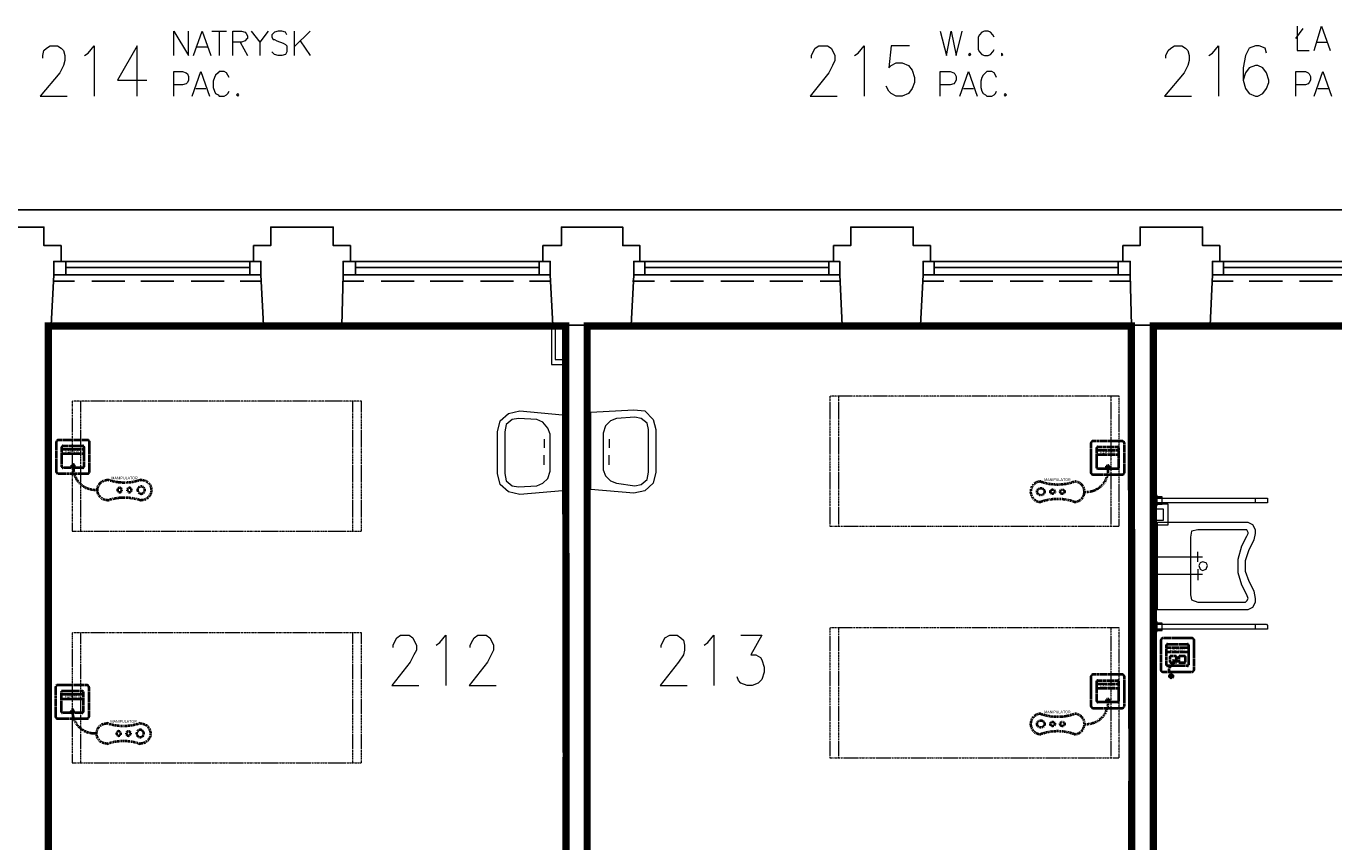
# Model space of a CAD drawing. Header units: millimetres. Extents: x 1 to 17496, y 1 to 30809.
# Tile 215 of 256: x 12079 to 12977, y 22100 to 22660. Entities that reach past the tile are written whole.
import ezdxf
from ezdxf.enums import TextEntityAlignment as Align

# ---------------------------------------------------------------- set-up
doc = ezdxf.new("R2010")
doc.units = ezdxf.units.MM
doc.linetypes.add('BORDER', pattern=[1.75, 0.5, -0.25, 0.5, -0.25, 0, -0.25])
doc.linetypes.add('CENTER', pattern=[2, 1.25, -0.25, 0.25, -0.25])
for name, color, linetype, lineweight in [('0_Przyz_FAP3002', 1, 'CENTER', 40), ('0_Przyz_FAP3010', 1, 'CENTER', 40), ('0_Przyz_Manipulator', 1, 'BORDER', 40), ('0_Przyz_Sala chorych', 5, 'BORDER', 40), ('0_Przyz_WC pacjenta', 30, 'CENTER', 40), ('0_Przyz_łóżko', 150, 'BORDER', 40)]:
    doc.layers.add(name, color=color, linetype=linetype, lineweight=lineweight)
for name, color, linetype in [('2DE_TXTMARK', 41, 'Continuous'), ('2DE_TXTNUM', 11, 'Continuous'), ('Opisy', 255, 'Continuous'), ('PDF _Geometria', 7, 'Continuous')]:
    doc.layers.add(name, color=color, linetype=linetype)
doc.styles.add('CP_ATTR', font='ARIAL.TTF')
doc.styles.add('CP_ELATT', font='ARIAL.TTF')

# ---------------------------------------------------------------- blocks, each defined once
blk = doc.blocks.new('2de_abb_sig_045_1psoxj')
blk.add_lwpolyline([(0, 20), (0, 0, 0.414214), (1.5, -1.5), (21.5, -1.5, 0.414214), (23, 0), (23, 20, 0.414214), (21.5, 21.5), (1.5, 21.5, 0.414214)], format="xyb", close=True)
at = {"flags": 128}
for points in [[(4, 3.1), (4, 16.9)], [(4.6, 17.5), (18.4, 17.5)], [(19, 16.9), (19, 3.1)], [(18.4, 2.5), (4.6, 2.5)]]:
    blk.add_lwpolyline(points, dxfattribs=at)
for centre, start, end in [((4.6, 16.9), 90, 180), ((18.4, 16.9), 0, 90), ((4.6, 3.1), 180, 270), ((18.4, 3.1), 270, 0)]:
    blk.add_arc(centre, 0.6, start, end)
at = {"linetype": 'Continuous', "style": 'CP_ATTR', "flags": 9}
for tag in ['NAME', 'ARTICLE', 'MARK2', 'OTHER1', 'PRODUCT-TYPE', 'ORDER-NO', 'PRODUCER', 'VOLTAGE', 'CURRENT', 'POWER', 'CHARACTER', 'IP', 'OTHER', 'LINK', 'WEIGHT', 'NUMBER', 'GROUP', 'FUNCTION', 'EL-STATUS']:
    blk.add_attdef(tag, text='', height=0.00005, dxfattribs=at).set_placement((0, 0), align=Align.MIDDLE_LEFT)
at = {"layer": '2DE_TXTMARK', "linetype": 'ByBlock', "style": 'CP_ATTR', "width": 0.8, "flags": 8}
blk.add_attdef('MARK1', text='', height=1.8, dxfattribs=at).set_placement((11.5, 27), align=Align.CENTER)
at = {"layer": '2DE_TXTNUM', "style": 'CP_ELATT', "width": 0.8}
blk.add_attdef('TAG', text='', height=2.5, dxfattribs=at).set_placement((11.5, 23), align=Align.CENTER)
blk = doc.blocks.new('2de_abb_sig_011_53jswgj')
blk.add_hatch(color=256).paths.add_polyline_path([(4.43, -14.56, 0.52796), (2.73, -13.39, 1.894083)])
for p, q in [((15, 5), (0, 5)), ((15, 2), (0, 2)), ((2.32, -1.2), (2.32, -4.8)), ((6.38, -0.75), (2.76, -0.75)), ((2.77, -5.25), (6.37, -5.25)), ((4.46, -6.18), (2.81, -7.85)), ((6.82, -4.8), (6.82, -1.2)), ((6.82, -4.35), (6.82, -4.35)), ((8.47, -1.2), (8.47, -4.8)), ((12.53, -0.75), (8.91, -0.75)), ((8.92, -5.25), (12.52, -5.25)), ((12.97, -4.8), (12.97, -1.2)), ((12.97, -4.35), (12.97, -4.35)), ((1.71, -10.8), (3.18, -14.56))]:
    blk.add_line(p, q)
at = {"flags": 128}
for points in [[(0, -6.9), (0, 6.9)], [(0.6, 7.5), (14.4, 7.5)], [(15, 6.9), (15, -6.9)], [(14.4, -7.5), (0.6, -7.5)]]:
    blk.add_lwpolyline(points, dxfattribs=at)
blk.add_circle((3.18, -14.56), 1.25)
for centre, radius, start, end in [((0.6, 6.9), 0.6, 90, 180), ((14.4, 6.9), 0.6, 0, 90), ((0.6, -6.9), 0.6, 180, 270), ((3.91, -9.94), 2.36, 117.73799, 201.32906), ((2.77, -1.2), 0.45, 88.75983, 180), ((2.77, -4.8), 0.45, 180, 270), ((2.77, -4.52), 2.36, 315.55137, 40.26904), ((6.37, -1.2), 0.45, 0, 91.24017), ((6.37, -4.8), 0.45, 270, 0), ((8.92, -1.2), 0.45, 88.75983, 180), ((8.92, -4.8), 0.45, 180, 270), ((12.52, -1.2), 0.45, 0, 91.24017), ((12.52, -4.8), 0.45, 270, 0), ((14.4, -6.9), 0.6, 270, 0)]:
    blk.add_arc(centre, radius, start, end)
at = {"linetype": 'Continuous', "style": 'CP_ATTR', "flags": 9}
for tag in ['NAME', 'ARTICLE', 'MARK2', 'OTHER1', 'PRODUCT-TYPE', 'ORDER-NO', 'PRODUCER', 'VOLTAGE', 'CURRENT', 'POWER', 'CHARACTER', 'IP', 'OTHER', 'LINK', 'WEIGHT', 'NUMBER', 'GROUP', 'FUNCTION', 'EL-STATUS']:
    blk.add_attdef(tag, text='', height=0.00005, dxfattribs=at).set_placement((0, -6.9), align=Align.MIDDLE_LEFT)
at = {"layer": '2DE_TXTMARK', "linetype": 'ByBlock', "style": 'CP_ATTR', "width": 0.8, "flags": 8}
blk.add_attdef('MARK1', text='', height=1.8, dxfattribs=at).set_placement((7.5, 3.5), align=Align.MIDDLE_CENTER)
at = {"layer": '2DE_TXTNUM', "style": 'CP_ELATT', "width": 0.8}
blk.add_attdef('TAG', text='', height=2.5, dxfattribs=at).set_placement((7.5, 9), align=Align.CENTER)
blk = doc.blocks.new('2de_abb_sig_012_53oms7o')
at = {"layer": '0_Przyz_FAP3010', "color": 1}
for p, q in [((15, 5), (0, 5)), ((15, 2), (0, 2)), ((6.68, -7.5), (6.68, -5.79)), ((8.63, -7.5), (8.63, -5.79))]:
    blk.add_line(p, q, dxfattribs=at)
at = {"layer": '0_Przyz_FAP3010', "color": 1, "flags": 128}
for points in [[(0, -6.9), (0, 6.9)], [(0.6, 7.5), (14.4, 7.5)], [(15, 6.9), (15, -6.9)], [(14.4, -7.5), (0.6, -7.5)]]:
    blk.add_lwpolyline(points, dxfattribs=at)
at = {"layer": '0_Przyz_FAP3010', "color": 1}
for centre, radius, start, end in [((0.6, 6.9), 0.6, 90, 180), ((14.4, 6.9), 0.6, 0, 90), ((0.6, -6.9), 0.6, 180, 270), ((7.65, -6.54), 1.23, 37.66917, 142.33083), ((14.4, -6.9), 0.6, 270, 0)]:
    blk.add_arc(centre, radius, start, end, dxfattribs=at)
at = {"layer": '0_Przyz_FAP3010', "color": 1, "style": 'CP_ELATT', "width": 0.8}
blk.add_attdef('TAG', text='', height=2.5, dxfattribs=at).set_placement((7.5, 9), align=Align.CENTER)
at = {"layer": '0_Przyz_FAP3010', "color": 1, "linetype": 'ByBlock', "style": 'CP_ATTR', "width": 0.8, "flags": 8}
blk.add_attdef('MARK1', text='', height=1.8, dxfattribs=at).set_placement((7.5, 3.5), align=Align.MIDDLE_CENTER)
at = {"layer": '0_Przyz_FAP3010', "color": 1, "linetype": 'Continuous', "style": 'CP_ATTR', "flags": 9}
for tag in ['NAME', 'ARTICLE', 'MARK2', 'OTHER1', 'PRODUCT-TYPE', 'ORDER-NO', 'PRODUCER', 'VOLTAGE', 'CURRENT', 'POWER', 'CHARACTER', 'IP', 'OTHER', 'LINK', 'WEIGHT', 'NUMBER', 'GROUP', 'FUNCTION', 'EL-STATUS']:
    blk.add_attdef(tag, text='', height=0.00005, dxfattribs=at).set_placement((0, -6.9), align=Align.MIDDLE_LEFT)
blk = doc.blocks.new('2de_abb_sig_n52_f0txfx9')
for centre, radius in [((-46.34, -15.39), 2.5), ((-38.25, -15.39), 1.5), ((-31.53, -15.39), 1.5)]:
    blk.add_circle(centre, radius)
for centre, radius, start, end in [((-15.05, -0.39), 15.06, 265.11181, 1.48602), ((-46.34, -15.39), 7, 90, 270), ((-34.83, 24.3), 34.66, 250.62217, 289.37783), ((-23.33, -15.39), 7, 270, 90), ((-34.83, -55.09), 34.66, 70.62217, 109.37783)]:
    blk.add_arc(centre, radius, start, end)
at = {"linetype": 'Continuous', "style": 'CP_ATTR', "flags": 9}
for tag in ['ARTICLE', 'NAME', 'EL-STATUS', 'FUNCTION', 'GROUP', 'NUMBER', 'WEIGHT', 'LINK', 'OTHER', 'IP', 'CHARACTER', 'POWER', 'CURRENT', 'VOLTAGE', 'PRODUCER', 'ORDER-NO', 'PRODUCT-TYPE', 'OTHER1', 'MARK2']:
    blk.add_attdef(tag, text='', height=0.00005, dxfattribs=at).set_placement((-46.34, -22.39), align=Align.MIDDLE_LEFT)
at = {"layer": '2DE_TXTMARK', "linetype": 'ByBlock', "style": 'CP_ATTR', "width": 0.8, "flags": 8}
blk.add_attdef('MARK1', text='', height=1.8, dxfattribs=at).set_placement((-34.94, -7.09), align=Align.MIDDLE_CENTER)
at = {"layer": '2DE_TXTNUM', "style": 'CP_ELATT', "width": 0.8}
blk.add_attdef('TAG', text='', height=2.5, dxfattribs=at).set_placement((-34.94, -4.09), align=Align.CENTER)

msp = doc.modelspace()

# ---------------------------------------------------------------- linework, layer by layer
at = {"layer": '0_Przyz_Sala chorych', "ltscale": 500, "const_width": 5}
for points in [[(12216.02, 21925.03), (12094.18, 21925.03), (12094.18, 22454.31), (12449.41, 22454.31), (12449.82, 22160.79), (12449.79, 21924.12), (12216, 21924.12)], [(12586.1, 21925.03), (12464.26, 21925.03), (12464.26, 22454.31), (12837.98, 22454.31), (12838.39, 22160.79), (12838.1, 21924.12), (12586.08, 21924.12)]]:
    msp.add_lwpolyline(points, close=True, dxfattribs=at)
at = {"layer": '0_Przyz_WC pacjenta', "ltscale": 500, "const_width": 5}
msp.add_lwpolyline([(13017.56, 21789.69), (12853.21, 21789.69), (12853.21, 22454.31), (13251.84, 22454.31), (13252.25, 22160.79), (13252.25, 22029.36), (13017.54, 22029.36)], close=True, dxfattribs=at)
at = {"layer": '0_Przyz_łóżko', "lineweight": 18}
for points in [[(12309.26, 22313.38), (12309.26, 22402.65), (12110.5, 22402.65), (12110.5, 22313.38)], [(12829.76, 22316.75), (12829.76, 22406.02), (12630.99, 22406.02), (12630.99, 22316.75)], [(12309.26, 22154.2), (12309.26, 22243.47), (12110.5, 22243.47), (12110.5, 22154.2)], [(12829.76, 22157.57), (12829.76, 22246.84), (12630.99, 22246.84), (12630.99, 22157.57)]]:
    msp.add_lwpolyline(points, close=True, dxfattribs=at)
for points in [[(12116.39, 22313.38), (12116.39, 22402.65)], [(12303.37, 22313.38), (12303.37, 22402.65)], [(12636.89, 22406.02), (12636.89, 22316.75)], [(12823.86, 22406.02), (12823.86, 22316.75)], [(12116.39, 22154.2), (12116.39, 22243.47)], [(12303.37, 22154.2), (12303.37, 22243.47)], [(12636.89, 22246.84), (12636.89, 22157.57)], [(12823.86, 22246.84), (12823.86, 22157.57)]]:
    msp.add_lwpolyline(points, dxfattribs=at)
at = {"layer": 'Opisy', "lineweight": 18}
for points in [[(12180.4, 22640.16), (12180.4, 22657.01), (12190.51, 22640.16), (12190.51, 22657.01)], [(12193.88, 22640.16), (12199.77, 22657.01), (12205.67, 22640.16)], [(12206.51, 22657.01), (12216.62, 22657.01)], [(12211.56, 22657.01), (12211.56, 22640.16)], [(12220.83, 22640.16), (12220.83, 22657.01), (12226.72, 22657.01), (12229.25, 22656.16), (12230.09, 22655.32), (12230.93, 22653.64), (12230.93, 22651.95), (12230.09, 22651.11), (12229.25, 22650.27), (12226.72, 22649.43), (12220.83, 22649.43)], [(12233.46, 22657.01), (12239.36, 22649.43), (12239.36, 22640.16)], [(12245.25, 22657.01), (12239.36, 22649.43)], [(12257.89, 22654.48), (12257.04, 22656.16), (12254.52, 22657.01), (12251.99, 22657.01), (12249.46, 22656.16), (12247.78, 22654.48), (12247.78, 22652.79), (12248.62, 22651.11), (12249.46, 22651.11), (12251.15, 22650.27), (12255.36, 22648.58), (12257.04, 22647.74), (12257.89, 22646.9), (12257.89, 22642.69), (12257.04, 22641), (12254.52, 22640.16), (12251.99, 22640.16), (12249.46, 22641), (12247.78, 22642.69)], [(12262.94, 22657.01), (12262.94, 22640.16)], [(12273.89, 22657.01), (12262.94, 22646.06)], [(12706.79, 22657.01), (12711, 22640.16), (12714.37, 22657.01), (12717.74, 22640.16), (12721.95, 22657.01)], [(12743.85, 22652.79), (12743.01, 22654.48), (12741.32, 22656.16), (12739.64, 22657.01), (12737.11, 22657.01), (12735.43, 22656.16), (12733.74, 22654.48), (12732.9, 22652.79), (12732.9, 22644.37), (12733.74, 22642.69), (12735.43, 22641), (12737.11, 22640.16), (12739.64, 22640.16), (12741.32, 22641), (12743.01, 22642.69), (12743.85, 22644.37)], [(12951.04, 22651.95), (12956.09, 22658.69)], [(12951.88, 22660.37), (12951.88, 22643.53), (12960.3, 22643.53)], [(12963.67, 22643.53), (12968.72, 22660.37), (12974.62, 22643.53)], [(12090.28, 22638.48), (12090.28, 22640.16), (12091.12, 22643.53), (12092.81, 22645.21), (12095.34, 22646.9), (12100.39, 22646.9), (12102.92, 22645.21), (12104.6, 22643.53), (12105.44, 22640.16), (12105.44, 22636.79), (12104.6, 22633.42), (12102.07, 22628.37), (12088.6, 22612.37), (12107.13, 22612.37)], [(12118.92, 22640.16), (12121.44, 22641.84), (12125.66, 22646.9), (12125.66, 22612.37)], [(12155.13, 22612.37), (12155.13, 22646.9), (12141.66, 22623.32), (12161.87, 22623.32)], [(12195.56, 22646.06), (12203.14, 22646.06)], [(12225.88, 22649.43), (12230.93, 22640.16)], [(12267.15, 22650.27), (12273.89, 22640.16)], [(12618.36, 22638.48), (12618.36, 22640.16), (12620.04, 22643.53), (12620.88, 22645.21), (12623.41, 22646.9), (12629.31, 22646.9), (12631.83, 22645.21), (12632.67, 22643.53), (12634.36, 22640.16), (12634.36, 22636.79), (12632.67, 22633.42), (12630.15, 22628.37), (12617.51, 22612.37), (12636.04, 22612.37)], [(12647.83, 22640.16), (12650.36, 22641.84), (12654.57, 22646.9), (12654.57, 22612.37)], [(12685.73, 22646.9), (12673.1, 22646.9), (12671.42, 22631.74), (12673.1, 22633.42), (12676.47, 22635.11), (12680.68, 22635.11), (12684.89, 22633.42), (12687.42, 22630.05), (12689.1, 22625), (12689.1, 22621.63), (12687.42, 22617.42), (12684.89, 22614.05), (12680.68, 22612.37), (12676.47, 22612.37), (12673.1, 22614.05), (12671.42, 22615.74), (12669.73, 22619.1)], [(12861.76, 22638.48), (12861.76, 22640.16), (12863.44, 22643.53), (12865.13, 22645.21), (12867.66, 22646.9), (12872.71, 22646.9), (12875.24, 22645.21), (12876.92, 22643.53), (12877.76, 22640.16), (12877.76, 22636.79), (12876.92, 22633.42), (12874.39, 22628.37), (12860.92, 22612.37), (12879.45, 22612.37)], [(12891.24, 22640.16), (12893.76, 22641.84), (12897.98, 22646.9), (12897.98, 22612.37)], [(12930.82, 22641.84), (12929.98, 22645.21), (12925.77, 22646.9), (12923.24, 22646.9), (12919.03, 22645.21), (12916.5, 22640.16), (12914.82, 22631.74), (12914.82, 22623.32), (12916.5, 22617.42), (12919.03, 22614.05), (12923.24, 22612.37), (12924.93, 22612.37), (12928.3, 22614.05), (12930.82, 22617.42), (12932.51, 22621.63), (12932.51, 22623.32), (12930.82, 22628.37), (12928.3, 22631.74), (12924.93, 22633.42), (12923.24, 22633.42), (12919.03, 22631.74), (12916.5, 22628.37), (12914.82, 22623.32)], [(12965.35, 22649.43), (12972.93, 22649.43)], [(12180.4, 22612.37), (12180.4, 22629.21), (12186.3, 22629.21), (12188.82, 22628.37), (12189.66, 22627.53), (12190.51, 22625.84), (12190.51, 22623.32), (12189.66, 22621.63), (12188.82, 22620.79), (12186.3, 22619.95), (12180.4, 22619.95)], [(12193.03, 22612.37), (12198.93, 22629.21), (12204.82, 22612.37)], [(12218.3, 22625), (12217.46, 22626.68), (12216.62, 22628.37), (12214.93, 22629.21), (12211.56, 22629.21), (12210.72, 22628.37), (12209.04, 22626.68), (12208.19, 22625), (12207.35, 22622.47), (12207.35, 22618.26), (12208.19, 22615.74), (12209.04, 22614.05), (12210.72, 22613.21), (12211.56, 22612.37), (12214.93, 22612.37), (12216.62, 22613.21), (12217.46, 22614.05), (12218.3, 22615.74)], [(12706.79, 22612.37), (12706.79, 22629.21), (12713.53, 22629.21), (12716.05, 22628.37), (12716.9, 22627.53), (12717.74, 22625.84), (12717.74, 22623.32), (12716.9, 22621.63), (12716.05, 22620.79), (12713.53, 22619.95), (12706.79, 22619.95)], [(12720.27, 22612.37), (12726.16, 22629.21), (12732.06, 22612.37)], [(12745.53, 22625), (12744.69, 22626.68), (12743.85, 22628.37), (12742.16, 22629.21), (12738.8, 22629.21), (12737.95, 22628.37), (12736.27, 22626.68), (12735.43, 22625), (12734.58, 22622.47), (12734.58, 22618.26), (12735.43, 22615.74), (12736.27, 22614.05), (12737.95, 22613.21), (12738.8, 22612.37), (12742.16, 22612.37), (12743.85, 22613.21), (12744.69, 22614.05), (12745.53, 22615.74)], [(12951.04, 22612.37), (12951.04, 22629.21), (12957.77, 22629.21), (12959.46, 22628.37), (12960.3, 22627.53), (12961.14, 22625.84), (12961.14, 22623.32), (12960.3, 22621.63), (12959.46, 22620.79), (12957.77, 22619.95), (12951.04, 22619.95)], [(12963.67, 22612.37), (12969.56, 22629.21), (12975.46, 22612.37)], [(12195.56, 22617.42), (12202.3, 22617.42)], [(12722.79, 22617.42), (12729.53, 22617.42)], [(12966.2, 22617.42), (12973.78, 22617.42)]]:
    msp.add_lwpolyline(points, dxfattribs=at)
for points in [[(12727, 22641.84), (12726.16, 22641), (12727, 22640.16), (12727.85, 22641)], [(12748.9, 22641.84), (12748.9, 22640.16), (12749.74, 22641)], [(12224.2, 22614.05), (12223.35, 22613.21), (12224.2, 22612.37), (12225.04, 22613.21)], [(12751.43, 22614.05), (12750.59, 22613.21), (12751.43, 22612.37), (12752.27, 22613.21)]]:
    msp.add_lwpolyline(points, close=True, dxfattribs=at)
at = {"layer": 'PDF _Geometria', "lineweight": 25}
for points in [[(13462.27, 22534.04), (13263.5, 22534.04), (13064.74, 22534.04), (12865.13, 22534.04), (12666.36, 22534.04), (12467.6, 22534.04), (12268.83, 22534.04), (12069.23, 22534.04)], [(12241.88, 22454.87), (12295.79, 22454.87), (12296.63, 22489.4), (12296.63, 22498.67), (12301.68, 22498.67), (12301.68, 22509.62), (12289.89, 22509.62), (12289.89, 22522.25), (12268.83, 22522.25), (12246.94, 22522.25), (12246.94, 22509.62), (12235.15, 22509.62), (12235.15, 22498.67), (12240.2, 22498.67), (12240.2, 22489.4), (12241.88, 22454.87), (12096.18, 22454.87), (12097.86, 22489.4), (12097.86, 22498.67), (12102.92, 22498.67), (12102.92, 22509.62), (12091.12, 22509.62), (12091.12, 22522.25), (12069.23, 22522.25)], [(12440.65, 22454.87), (12494.55, 22454.87), (12496.23, 22489.4), (12496.23, 22498.67), (12500.45, 22498.67), (12500.45, 22509.62), (12488.65, 22509.62), (12488.65, 22522.25), (12467.6, 22522.25), (12446.54, 22522.25), (12446.54, 22509.62), (12433.91, 22509.62), (12433.91, 22498.67), (12438.96, 22498.67), (12438.96, 22489.4), (12440.65, 22454.87), (12295.79, 22454.87)], [(12639.41, 22454.87), (12693.31, 22454.87), (12695, 22489.4), (12695, 22498.67), (12700.05, 22498.67), (12700.05, 22509.62), (12688.26, 22509.62), (12688.26, 22522.25), (12666.36, 22522.25), (12645.31, 22522.25), (12645.31, 22509.62), (12633.52, 22509.62), (12633.52, 22498.67), (12637.73, 22498.67), (12637.73, 22489.4), (12639.41, 22454.87), (12494.55, 22454.87)], [(12838.18, 22454.87), (12892.08, 22454.87), (12893.76, 22489.4), (12893.76, 22498.67), (12898.82, 22498.67), (12898.82, 22509.62), (12887.03, 22509.62), (12887.03, 22522.25), (12865.13, 22522.25), (12844.07, 22522.25), (12844.07, 22509.62), (12832.28, 22509.62), (12832.28, 22498.67), (12837.34, 22498.67), (12837.34, 22489.4), (12838.18, 22454.87), (12693.31, 22454.87)], [(13037.78, 22454.87), (13090.84, 22454.87), (13092.53, 22489.4), (13092.53, 22498.67), (13097.58, 22498.67), (13097.58, 22509.62), (13085.79, 22509.62), (13085.79, 22522.25), (13064.74, 22522.25), (13042.84, 22522.25), (13042.84, 22509.62), (13031.05, 22509.62), (13031.05, 22498.67), (13036.1, 22498.67), (13036.1, 22489.4), (13037.78, 22454.87), (12892.08, 22454.87)], [(12240.2, 22498.67), (12097.86, 22498.67)], [(12106.28, 22498.67), (12106.28, 22489.4)], [(12232.62, 22494.46), (12106.28, 22494.46)], [(12232.62, 22498.67), (12232.62, 22489.4)], [(12438.96, 22498.67), (12296.63, 22498.67)], [(12305.05, 22498.67), (12305.05, 22489.4)], [(12431.38, 22494.46), (12305.05, 22494.46)], [(12431.38, 22498.67), (12431.38, 22489.4)], [(12637.73, 22498.67), (12496.23, 22498.67)], [(12503.81, 22498.67), (12503.81, 22489.4)], [(12630.15, 22494.46), (12503.81, 22494.46)], [(12630.15, 22498.67), (12630.15, 22489.4)], [(12837.34, 22498.67), (12695, 22498.67)], [(12702.58, 22498.67), (12702.58, 22489.4)], [(12828.91, 22494.46), (12702.58, 22494.46)], [(12828.91, 22498.67), (12828.91, 22489.4)], [(13036.1, 22498.67), (12893.76, 22498.67)], [(12901.34, 22498.67), (12901.34, 22489.4)], [(13027.68, 22494.46), (12901.34, 22494.46)], [(12240.2, 22489.4), (12097.86, 22489.4)], [(12112.18, 22485.19), (12097.86, 22485.19)], [(12146.71, 22485.19), (12123.97, 22485.19)], [(12180.4, 22485.19), (12157.66, 22485.19)], [(12214.93, 22485.19), (12192.19, 22485.19)], [(12240.2, 22485.19), (12225.88, 22485.19)], [(12438.96, 22489.4), (12296.63, 22489.4)], [(12310.95, 22485.19), (12296.63, 22485.19)], [(12345.48, 22485.19), (12322.74, 22485.19)], [(12379.17, 22485.19), (12356.43, 22485.19)], [(12413.7, 22485.19), (12390.96, 22485.19)], [(12438.96, 22485.19), (12424.65, 22485.19)], [(12510.55, 22485.19), (12495.39, 22485.19)], [(12637.73, 22489.4), (12496.23, 22489.4)], [(12544.24, 22485.19), (12521.5, 22485.19)], [(12578.77, 22485.19), (12556.03, 22485.19)], [(12612.46, 22485.19), (12589.72, 22485.19)], [(12638.57, 22485.19), (12624.25, 22485.19)], [(12837.34, 22489.4), (12695, 22489.4)], [(12709.32, 22485.19), (12695, 22485.19)], [(12743.01, 22485.19), (12720.27, 22485.19)], [(12777.54, 22485.19), (12754.8, 22485.19)], [(12811.23, 22485.19), (12788.49, 22485.19)], [(12837.34, 22485.19), (12823.02, 22485.19)], [(13036.1, 22489.4), (12893.76, 22489.4)], [(12908.08, 22485.19), (12893.76, 22485.19)], [(12941.77, 22485.19), (12919.03, 22485.19)], [(12976.3, 22485.19), (12953.56, 22485.19)], [(12049.86, 21744.88), (12308.42, 21744.88), (12308.42, 21789.51), (12094.49, 21789.51), (12094.49, 22454.87)]]:
    msp.add_lwpolyline(points, dxfattribs=at)
at = {"layer": 'PDF _Geometria', "lineweight": 18}
for points in [[(12241.04, 22454.87), (12223.35, 22454.87)], [(12439.81, 22454.87), (12439.81, 22427.92), (12449.91, 22427.92)], [(12442.33, 22454.87), (12442.33, 22431.29), (12449.91, 22431.29)], [(12094.49, 22399.28), (12094.49, 22422.87)], [(12434.75, 22376.54), (12434.75, 22370.65)], [(12479.39, 22376.54), (12479.39, 22370.65)], [(12434.75, 22358.86), (12434.75, 22365.6)], [(12479.39, 22358.86), (12479.39, 22365.6)], [(12853.34, 22317.59), (12863.44, 22317.59), (12863.44, 22331.91), (12853.34, 22331.91)], [(12856.71, 22336.96), (12857.55, 22336.96), (12856.71, 22336.96)], [(12856.71, 22331.91), (12857.55, 22331.91), (12856.71, 22331.91)], [(12923.24, 22332.75), (12923.24, 22336.12)], [(12853.34, 22320.96), (12860.08, 22320.96), (12860.08, 22328.54), (12853.34, 22328.54)], [(12853.34, 22295.69), (12887.03, 22295.69)], [(12883.66, 22292.32), (12883.66, 22299.06)], [(12883.66, 22287.27), (12883.66, 22279.69)], [(12853.34, 22283.9), (12887.03, 22283.9)], [(12856.71, 22250.21), (12857.55, 22250.21), (12856.71, 22250.21)], [(12923.24, 22246), (12923.24, 22249.37)], [(12330.95, 22233.37), (12330.95, 22235.05), (12332.63, 22238.42), (12333.48, 22240.1), (12336, 22241.79), (12341.9, 22241.79), (12344.42, 22240.1), (12345.27, 22238.42), (12346.95, 22235.05), (12346.95, 22231.68), (12345.27, 22228.31), (12342.74, 22223.26), (12330.11, 22207.26), (12348.64, 22207.26)], [(12360.43, 22235.05), (12362.95, 22236.74), (12367.17, 22241.79), (12367.17, 22207.26)], [(12384.01, 22233.37), (12384.01, 22235.05), (12385.69, 22238.42), (12386.54, 22240.1), (12389.06, 22241.79), (12394.96, 22241.79), (12397.49, 22240.1), (12398.33, 22238.42), (12400.01, 22235.05), (12400.01, 22231.68), (12398.33, 22228.31), (12395.8, 22223.26), (12383.17, 22207.26), (12401.7, 22207.26)], [(12515.16, 22233.37), (12515.16, 22235.05), (12516.85, 22238.42), (12517.69, 22240.1), (12521.06, 22241.79), (12526.11, 22241.79), (12528.64, 22240.1), (12530.32, 22238.42), (12531.17, 22235.05), (12531.17, 22231.68), (12530.32, 22228.31), (12526.96, 22223.26), (12514.32, 22207.26), (12532.85, 22207.26)], [(12544.64, 22235.05), (12547.17, 22236.74), (12551.38, 22241.79), (12551.38, 22207.26)], [(12569.91, 22241.79), (12584.23, 22241.79), (12576.65, 22228.31), (12580.02, 22228.31), (12583.38, 22226.63), (12584.23, 22224.94), (12585.91, 22219.89), (12585.91, 22216.52), (12584.23, 22211.47), (12581.7, 22208.94), (12577.49, 22207.26), (12574.12, 22207.26), (12569.91, 22208.94), (12568.22, 22210.63), (12567.38, 22213.15)], [(12856.71, 22245.16), (12857.55, 22245.16), (12856.71, 22245.16)], [(12853.34, 22160.09), (12853.34, 22142.41)]]:
    msp.add_lwpolyline(points, dxfattribs=at)
at = {"layer": 'PDF _Geometria', "lineweight": 40}
for points in [[(12464.23, 22454.87), (12464.23, 21924.27), (12469.28, 21924.27), (12469.28, 21909.11), (12439.81, 21909.11), (12439.81, 21924.27), (12449.91, 21924.27), (12449.91, 22454.87)], [(12838.18, 22008.49), (12838.18, 22454.87)], [(12853.34, 21789.51), (12853.34, 22454.87)]]:
    msp.add_lwpolyline(points, dxfattribs=at)
at = {"layer": 'PDF _Geometria', "lineweight": 18}
for points in [[(12449.91, 22420.34), (12449.91, 22401.81)], [(12464.23, 22401.81), (12464.23, 22420.34)], [(12838.18, 22420.34), (12838.18, 22401.81)], [(12853.34, 22401.81), (12853.34, 22420.34)], [(12447.39, 22341.17), (12417.91, 22338.64), (12410.33, 22340.33), (12404.43, 22345.38), (12402.75, 22352.96), (12402.75, 22381.6), (12404.43, 22389.18), (12410.33, 22394.23), (12417.91, 22395.92), (12447.39, 22393.39)], [(12466.76, 22395.07), (12496.23, 22396.76), (12503.81, 22395.92), (12509.71, 22390.02), (12511.39, 22383.28), (12511.39, 22353.8), (12509.71, 22346.22), (12503.81, 22341.17), (12496.23, 22339.49), (12466.76, 22342.01)], [(12438.96, 22354.65), (12438.96, 22379.91), (12437.28, 22384.12), (12433.91, 22388.34), (12429.7, 22390.02), (12417.07, 22390.86), (12412.85, 22390.02), (12408.64, 22386.65), (12407.8, 22381.6), (12407.8, 22352.96), (12408.64, 22347.91), (12412.85, 22344.54), (12417.07, 22343.7), (12429.7, 22344.54), (12433.91, 22346.22), (12437.28, 22349.59)], [(12475.18, 22380.76), (12475.18, 22355.49), (12476.86, 22351.28), (12480.23, 22347.91), (12484.44, 22346.22), (12497.08, 22344.54), (12501.29, 22345.38), (12505.5, 22348.75), (12506.34, 22353.8), (12506.34, 22383.28), (12505.5, 22387.49), (12501.29, 22390.86), (12497.08, 22391.7), (12484.44, 22390.86), (12480.23, 22389.18), (12476.86, 22385.81)], [(12855.02, 22328.54), (12853.34, 22328.54), (12853.34, 22340.33), (12855.02, 22340.33)], [(12855.86, 22331.06), (12855.86, 22337.8), (12855.02, 22337.8), (12855.02, 22331.06)], [(12859.23, 22336.12), (12859.23, 22336.96), (12855.86, 22336.96), (12855.86, 22336.12)], [(12929.98, 22336.12), (12931.66, 22336.12), (12931.66, 22332.75), (12929.98, 22332.75), (12923.24, 22332.75), (12855.86, 22332.75), (12859.23, 22332.75), (12859.23, 22336.12), (12855.86, 22336.12)], [(12859.23, 22331.91), (12859.23, 22332.75), (12855.86, 22332.75), (12855.86, 22331.91)], [(12855.86, 22259.48), (12918.19, 22259.48), (12921.56, 22261.16), (12923.24, 22264.53), (12923.24, 22267.06), (12922.4, 22272.11), (12919.03, 22278.85), (12916.5, 22285.58), (12916.5, 22293.16), (12919.03, 22300.74), (12922.4, 22307.48), (12923.24, 22311.69), (12923.24, 22314.22), (12921.56, 22317.59), (12918.19, 22319.27), (12855.86, 22319.27)], [(12916.5, 22264.53), (12917.35, 22265.37), (12918.19, 22267.06), (12917.35, 22269.58), (12913.98, 22276.32), (12911.45, 22284.74), (12911.45, 22294.01), (12913.98, 22303.27), (12917.35, 22310.01), (12918.19, 22311.69), (12918.19, 22312.54), (12917.35, 22314.22), (12883.66, 22314.22), (12879.45, 22313.38), (12878.6, 22309.17), (12878.6, 22269.58), (12879.45, 22266.21), (12883.66, 22264.53)], [(12887.03, 22292.32), (12885.34, 22291.48), (12884.5, 22289.8), (12885.34, 22287.27), (12887.03, 22286.43), (12889.55, 22287.27), (12890.4, 22289.8), (12889.55, 22291.48)], [(12855.02, 22241.79), (12853.34, 22241.79), (12853.34, 22253.58), (12855.02, 22253.58)], [(12855.86, 22244.32), (12855.86, 22251.05), (12855.02, 22251.05), (12855.02, 22244.32)], [(12859.23, 22249.37), (12859.23, 22250.21), (12855.86, 22250.21), (12855.86, 22249.37)], [(12929.98, 22249.37), (12930.82, 22249.37), (12931.66, 22248.53), (12931.66, 22246), (12929.98, 22246), (12923.24, 22246), (12855.86, 22246), (12859.23, 22246), (12859.23, 22249.37), (12855.86, 22249.37)], [(12859.23, 22245.16), (12859.23, 22246), (12855.86, 22246), (12855.86, 22245.16)]]:
    msp.add_lwpolyline(points, close=True, dxfattribs=at)

# ---------------------------------------------------------------- block references
at = {"layer": '0_Przyz_FAP3002', "lineweight": -3}
msp.add_blockref('2de_abb_sig_045_1psoxj', (12858.23, 22218.24), dxfattribs=at)
msp.add_blockref('2de_abb_sig_011_53jswgj', (12862.23, 22228.24), dxfattribs=at).add_auto_attribs({'MARK1': 'FAP3002'})
at = {"layer": '0_Przyz_FAP3010', "lineweight": -3}
for p in [(12099.53, 22354.42), (12810.27, 22353.75), (12810.27, 22193.32), (12099.09, 22186.02)]:
    msp.add_blockref('2de_abb_sig_045_1psoxj', p, dxfattribs=at)
ref = msp.add_blockref('2de_abb_sig_012_53oms7o', (12103.53, 22364.42), dxfattribs=at)
ref.add_attrib('MARK1', 'FAP3010', dxfattribs={"layer": '2DE_TXTMARK', "linetype": 'ByBlock', "height": 1.8, "style": 'CP_ATTR', "width": 0.8, "flags": 8}).set_placement((12111.03, 22367.92), align=Align.MIDDLE_CENTER)
ref = msp.add_blockref('2de_abb_sig_012_53oms7o', (12814.27, 22363.75), dxfattribs=at)
ref.add_attrib('MARK1', 'FAP3010', dxfattribs={"layer": '2DE_TXTMARK', "linetype": 'ByBlock', "height": 1.8, "style": 'CP_ATTR', "width": 0.8, "flags": 8}).set_placement((12821.77, 22367.25), align=Align.MIDDLE_CENTER)
ref = msp.add_blockref('2de_abb_sig_012_53oms7o', (12814.27, 22203.32), dxfattribs=at)
ref.add_attrib('MARK1', 'FAP3010', dxfattribs={"layer": '2DE_TXTMARK', "linetype": 'ByBlock', "height": 1.8, "style": 'CP_ATTR', "width": 0.8, "flags": 8}).set_placement((12821.77, 22206.83), align=Align.MIDDLE_CENTER)
ref = msp.add_blockref('2de_abb_sig_012_53oms7o', (12103.09, 22196.02), dxfattribs=at)
ref.add_attrib('MARK1', 'FAP3010', dxfattribs={"layer": '2DE_TXTMARK', "linetype": 'ByBlock', "height": 1.8, "style": 'CP_ATTR', "width": 0.8, "flags": 8}).set_placement((12110.59, 22199.53), align=Align.MIDDLE_CENTER)
at = {"layer": '0_Przyz_Manipulator', "lineweight": -3}
ref = msp.add_blockref('2de_abb_sig_n52_f0txfx9', (12111.57, 22356.99), dxfattribs=dict(at, xscale=-1))
ref.add_attrib('MARK1', 'MANIPULATOR', dxfattribs={"layer": '2DE_TXTMARK', "linetype": 'ByBlock', "height": 1.8, "style": 'CP_ATTR', "width": 0.8, "flags": 8}).set_placement((12146.51, 22349.9), align=Align.MIDDLE_CENTER)
for p in [(12822.2, 22355.85), (12822.2, 22196.25)]:
    msp.add_blockref('2de_abb_sig_n52_f0txfx9', p, dxfattribs=at).add_auto_attribs({'MARK1': 'MANIPULATOR'})
ref = msp.add_blockref('2de_abb_sig_n52_f0txfx9', (12110.96, 22189.7), dxfattribs=dict(at, xscale=-1))
ref.add_attrib('MARK1', 'MANIPULATOR', dxfattribs={"layer": '2DE_TXTMARK', "linetype": 'ByBlock', "height": 1.8, "style": 'CP_ATTR', "width": 0.8, "flags": 8}).set_placement((12145.9, 22182.6), align=Align.MIDDLE_CENTER)

doc.saveas('drawing.dxf')
